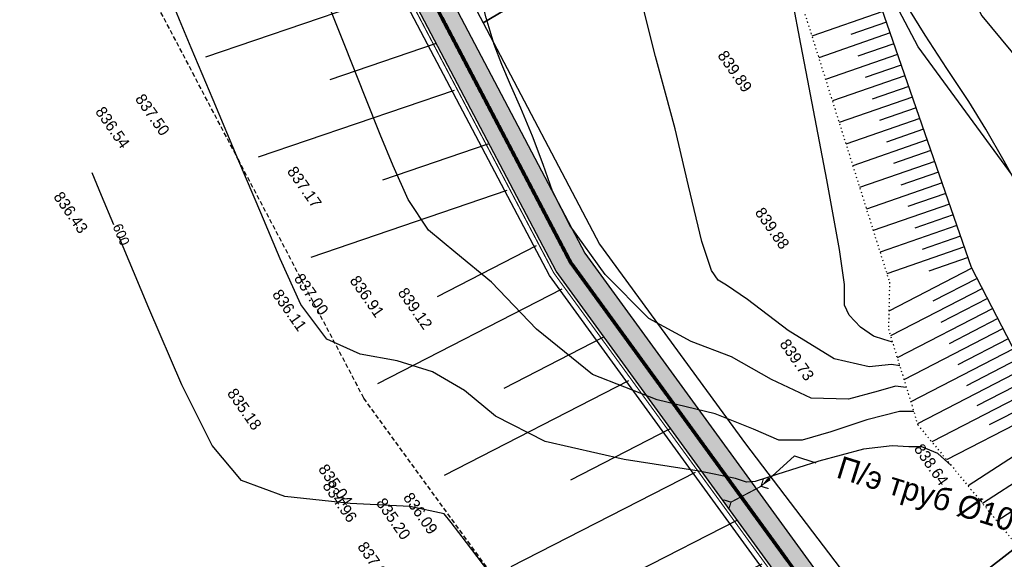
# Model space of a CAD drawing. Header units: millimetres. Extents: x 405709 to 406552, y 4254722 to 4255885.
# Tile 23 of 48: x 406107 to 406194, y 4255125 to 4255173. Entities that reach past the tile are written whole.
import ezdxf
from ezdxf import colors
from ezdxf.entities.mleader import LeaderData, LeaderLine
from ezdxf.math import Vec2, Vec3

# ---------------------------------------------------------------- set-up
doc = ezdxf.new("R2010")
doc.units = ezdxf.units.MM
doc.header["$LTSCALE"] = 0.5
for name, pattern in [('ACAD_ISO09W100', [45, 24, -3, 6, -3, 6, -3]), ('CONTI', [0]), ('Контура низ откосов  Штриховая 0.1-0.5 - - - - - - -', [0.6, 0.1, -0.5]), ('Штриховая 1 к 2', [3, 2, -1])]:
    doc.linetypes.add(name, pattern=pattern)
for name, color, linetype in [('(007) Здания', 7, 'Continuous'), ('(013) Газопровод', 30, 'ИК_Газопровод -------г--------'), ('(028) Гидротехн.', 7, 'Continuous'), ('(031) Горизонтали', 42, 'Continuous'), ('(037) Контуры', 7, 'Continuous'), ('PI_OTDEFAULT', 172, 'CONTI')]:
    doc.layers.add(name, color=color, linetype=linetype)
doc.layers.add('(032) Горизонтали утолщенные', color=32, linetype='Continuous', lineweight=30)
doc.styles.add('BM-431', font='txt')
doc.styles.add('IndorSoft_Drafting_type_A_00CC', font='IndorSoftDraftingTypeA.ttf', dxfattribs={"height": 0.2})
doc.styles.add('P-131', font='txt')
doc.styles.get("Standard").update_dxf_attribs({"font": 'arial.ttf'})
doc.linetypes.add('GAZ_VOZDUSH', pattern='A,1,-2,["~",Standard,S=3,R=0,X=-1.5,Y=-1.5],-1,10', length=14)
doc.linetypes.add('ИК_Газопровод -------г--------', pattern='A,9,-0.6,["Г",Standard,S=1.2,R=0,X=0,Y=-0.6],-1.2', length=10.8)
doc.linetypes.add('ограждение2', pattern='A,6.35,-2.54,[132,ltypeshp.shx,S=2.54,R=0,X=-2.54,Y=0],-2.54,25.4', length=36.83)

# ---------------------------------------------------------------- blocks, each defined once
blk = doc.blocks.new('*U24')
at = {"layer": '(028) Гидротехн.', "color": 5, "ltscale": 10}
for points in [[(1.848, -0.175), (4.679, 17.888)], [(6.258, -0.6), (7.779, 9.103)]]:
    blk.add_lwpolyline(points, dxfattribs=at)
blk = doc.blocks.new('*U25')
at = {"color": 0, "linetype": 'ByBlock', "lineweight": -2, "transparency": 16777216}
for p, rotation in [((406141.865, 4255173.804), 117.7587191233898), ((406146.523, 4255164.955), 117.7589762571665), ((406151.18, 4255156.106), 117.7589762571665), ((406156.264, 4255147.522), 126.0428548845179), ((406162.148, 4255139.436), 126.0428548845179), ((406168.032, 4255131.35), 126.0428548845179), ((406173.915, 4255123.265), 126.0428548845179)]:
    blk.add_blockref('*U24', p, dxfattribs=dict(at, rotation=rotation))
blk = doc.blocks.new('вааоолшаеолеашл')
at = {"color": 5, "const_width": 0.1}
for points in [[(405817.731, 4255730.33), (405817.24, 4255729.839), (405816.75, 4255730.33)], [(405817.24, 4255729.839), (405817.24, 4255726.839)], [(405817.731, 4255726.348), (405817.24, 4255726.839), (405816.75, 4255726.348)]]:
    blk.add_lwpolyline(points, dxfattribs=at)
blk = doc.blocks.new('2')
at = {"color": 41, "true_color": 0xffd966, "const_width": 0.1}
blk.add_lwpolyline([(29473.69, 3307.14), (29473.69, 3310.14), (29470.69, 3310.14), (29470.69, 3307.14)], close=True, dxfattribs=at)
for points in [[(29473.42, 3309.84), (29470.97, 3309.84, 1), (29470.97, 3309.59), (29473.42, 3309.59, 1)], [(29473.42, 3309.3), (29470.97, 3309.3, 1), (29470.97, 3309.05), (29473.42, 3309.05, 1)], [(29473.42, 3308.76), (29470.97, 3308.76, 1), (29470.97, 3308.51), (29473.42, 3308.51, 1)], [(29473.42, 3308.22), (29470.97, 3308.22, 1), (29470.97, 3307.97), (29473.42, 3307.97, 1)], [(29473.42, 3307.68), (29470.97, 3307.68, 1), (29470.97, 3307.43), (29473.42, 3307.43, 1)]]:
    blk.add_lwpolyline(points, format="xyb", close=True, dxfattribs=at)
blk = doc.blocks.new('*U154')
at = {"xscale": 0.1049999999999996, "yscale": 0.1049999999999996, "zscale": 0.1049999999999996, "rotation": 179.9999999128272}
blk.add_blockref('2', (3094.738, 347.407), dxfattribs=at)
blk = doc.blocks.new('*U155')
at = {"color": 0, "linetype": 'ByBlock', "lineweight": -2, "transparency": 16777216}
for p, rotation in [((406144.737, 4255173.072), 297.7587191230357), ((406144.886, 4255172.789), 297.7587191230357), ((406145.035, 4255172.506), 297.7587191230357), ((406145.184, 4255172.222), 297.7587191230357), ((406145.333, 4255171.939), 297.7587191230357), ((406145.482, 4255171.656), 297.7587191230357), ((406145.631, 4255171.373), 297.7587191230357), ((406145.78, 4255171.09), 297.7589762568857), ((406145.929, 4255170.807), 297.7589762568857), ((406146.078, 4255170.523), 297.7589762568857), ((406146.227, 4255170.24), 297.7589762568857), ((406146.376, 4255169.957), 297.7589762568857), ((406146.525, 4255169.674), 297.7589762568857), ((406146.674, 4255169.391), 297.7589762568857), ((406146.823, 4255169.108), 297.7589762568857), ((406146.972, 4255168.824), 297.7589762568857), ((406147.121, 4255168.541), 297.7589762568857), ((406147.27, 4255168.258), 297.7589762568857), ((406147.419, 4255167.975), 297.7589762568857), ((406147.568, 4255167.692), 297.7589762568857), ((406147.717, 4255167.409), 297.7589762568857), ((406147.866, 4255167.125), 297.7589762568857), ((406148.015, 4255166.842), 297.7589762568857), ((406148.165, 4255166.559), 297.7589762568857), ((406148.314, 4255166.276), 297.7589762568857), ((406148.463, 4255165.993), 297.7589762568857), ((406148.612, 4255165.709), 297.7589762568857), ((406148.761, 4255165.426), 297.7589762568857), ((406148.91, 4255165.143), 297.7589762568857), ((406149.059, 4255164.86), 297.7589762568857), ((406149.208, 4255164.577), 297.7589762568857), ((406149.357, 4255164.294), 297.7589762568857), ((406149.506, 4255164.01), 297.7589762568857), ((406149.655, 4255163.727), 297.7589762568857), ((406149.804, 4255163.444), 297.7589762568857), ((406149.953, 4255163.161), 297.7589762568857), ((406150.102, 4255162.878), 297.7589762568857), ((406150.251, 4255162.595), 297.7589762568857), ((406150.4, 4255162.311), 297.7589762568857), ((406150.549, 4255162.028), 297.7589762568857), ((406150.698, 4255161.745), 297.7589762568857), ((406150.847, 4255161.462), 297.7589762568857), ((406150.996, 4255161.179), 297.7589762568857), ((406151.145, 4255160.896), 297.7589762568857), ((406151.294, 4255160.612), 297.7589762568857), ((406151.443, 4255160.329), 297.7589762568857), ((406151.592, 4255160.046), 297.7589762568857), ((406151.742, 4255159.763), 297.7589762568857), ((406151.891, 4255159.48), 297.7589762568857), ((406152.04, 4255159.197), 297.7589762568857), ((406152.189, 4255158.913), 297.7589762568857), ((406152.338, 4255158.63), 297.7589762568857), ((406152.487, 4255158.347), 297.7589762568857), ((406152.636, 4255158.064), 297.7589762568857), ((406152.785, 4255157.781), 297.7589762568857), ((406152.934, 4255157.497), 297.7589762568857), ((406153.083, 4255157.214), 297.7589762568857), ((406153.232, 4255156.931), 297.7589762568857), ((406153.381, 4255156.648), 297.7589762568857), ((406153.53, 4255156.365), 297.7589762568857), ((406153.679, 4255156.082), 297.7589762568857), ((406153.828, 4255155.798), 297.7589762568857), ((406153.977, 4255155.515), 297.7589762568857), ((406154.126, 4255155.232), 297.7589762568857), ((406154.275, 4255154.949), 297.7589762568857), ((406154.424, 4255154.666), 297.7589762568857), ((406154.573, 4255154.383), 297.7589762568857), ((406154.722, 4255154.099), 297.7589762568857), ((406154.871, 4255153.816), 297.7589762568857), ((406155.02, 4255153.533), 297.7589762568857), ((406155.169, 4255153.25), 297.7589762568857), ((406155.318, 4255152.967), 297.7589762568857), ((406155.468, 4255152.684), 297.7589762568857), ((406155.617, 4255152.4), 297.7589762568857), ((406155.766, 4255152.117), 297.7589762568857), ((406155.915, 4255151.834), 297.7589762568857), ((406156.064, 4255151.551), 297.7589762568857), ((406156.244, 4255151.287), 306.0428548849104), ((406156.433, 4255151.029), 306.0428548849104), ((406156.621, 4255150.77), 306.0428548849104), ((406156.809, 4255150.511), 306.0428548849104), ((406156.998, 4255150.252), 306.0428548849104), ((406157.186, 4255149.994), 306.0428548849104), ((406157.374, 4255149.735), 306.0428548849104), ((406157.562, 4255149.476), 306.0428548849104), ((406157.751, 4255149.217), 306.0428548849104), ((406157.939, 4255148.959), 306.0428548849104), ((406158.127, 4255148.7), 306.0428548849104), ((406158.316, 4255148.441), 306.0428548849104), ((406158.504, 4255148.183), 306.0428548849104), ((406158.692, 4255147.924), 306.0428548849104), ((406158.88, 4255147.665), 306.0428548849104), ((406159.069, 4255147.406), 306.0428548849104), ((406159.257, 4255147.148), 306.0428548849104), ((406159.445, 4255146.889), 306.0428548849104), ((406159.634, 4255146.63), 306.0428548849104), ((406159.822, 4255146.371), 306.0428548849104), ((406160.01, 4255146.113), 306.0428548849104), ((406160.198, 4255145.854), 306.0428548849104), ((406160.387, 4255145.595), 306.0428548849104), ((406160.575, 4255145.336), 306.0428548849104), ((406160.763, 4255145.078), 306.0428548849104), ((406160.952, 4255144.819), 306.0428548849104), ((406161.14, 4255144.56), 306.0428548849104), ((406161.328, 4255144.301), 306.0428548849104), ((406161.516, 4255144.043), 306.0428548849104), ((406161.705, 4255143.784), 306.0428548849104), ((406161.893, 4255143.525), 306.0428548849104), ((406162.081, 4255143.266), 306.0428548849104), ((406162.27, 4255143.008), 306.0428548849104), ((406162.458, 4255142.749), 306.0428548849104), ((406162.646, 4255142.49), 306.0428548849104), ((406162.834, 4255142.231), 306.0428548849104), ((406163.023, 4255141.973), 306.0428548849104), ((406163.211, 4255141.714), 306.0428548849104), ((406163.399, 4255141.455), 306.0428548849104), ((406163.588, 4255141.196), 306.0428548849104), ((406163.776, 4255140.938), 306.0428548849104), ((406163.964, 4255140.679), 306.0428548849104), ((406164.152, 4255140.42), 306.0428548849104), ((406164.341, 4255140.161), 306.0428548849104), ((406164.529, 4255139.903), 306.0428548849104), ((406164.717, 4255139.644), 306.0428548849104), ((406164.906, 4255139.385), 306.0428548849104), ((406165.094, 4255139.126), 306.0428548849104), ((406165.282, 4255138.868), 306.0428548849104), ((406165.47, 4255138.609), 306.0428548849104), ((406165.659, 4255138.35), 306.0428548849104), ((406165.847, 4255138.091), 306.0428548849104), ((406166.035, 4255137.833), 306.0428548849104), ((406166.224, 4255137.574), 306.0428548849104), ((406166.412, 4255137.315), 306.0428548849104), ((406166.6, 4255137.056), 306.0428548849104), ((406166.788, 4255136.798), 306.0428548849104), ((406166.977, 4255136.539), 306.0428548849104), ((406167.165, 4255136.28), 306.0428548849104), ((406167.353, 4255136.022), 306.0428548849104), ((406167.542, 4255135.763), 306.0428548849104), ((406167.73, 4255135.504), 306.0428548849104), ((406167.918, 4255135.245), 306.0428548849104), ((406168.106, 4255134.987), 306.0428548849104), ((406168.295, 4255134.728), 306.0428548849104), ((406168.483, 4255134.469), 306.0428548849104), ((406168.671, 4255134.21), 306.0428548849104), ((406168.86, 4255133.952), 306.0428548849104), ((406169.048, 4255133.693), 306.0428548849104), ((406169.236, 4255133.434), 306.0428548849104), ((406169.424, 4255133.175), 306.0428548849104), ((406169.613, 4255132.917), 306.0428548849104), ((406169.801, 4255132.658), 306.0428548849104), ((406169.989, 4255132.399), 306.0428548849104), ((406170.178, 4255132.14), 306.0428548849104), ((406170.366, 4255131.882), 306.0428548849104), ((406170.554, 4255131.623), 306.0428548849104), ((406170.742, 4255131.364), 306.0428548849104), ((406170.931, 4255131.105), 306.0428548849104), ((406171.119, 4255130.847), 306.0428548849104), ((406171.307, 4255130.588), 306.0428548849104), ((406171.496, 4255130.329), 306.0428548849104), ((406171.684, 4255130.07), 306.0428548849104), ((406171.872, 4255129.812), 306.0428548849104), ((406172.06, 4255129.553), 306.0428548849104), ((406172.249, 4255129.294), 306.0428548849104), ((406172.437, 4255129.035), 306.0428548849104), ((406172.625, 4255128.777), 306.0428548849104), ((406172.814, 4255128.518), 306.0428548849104), ((406173.002, 4255128.259), 306.0428548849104), ((406173.19, 4255128), 306.0428548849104), ((406173.378, 4255127.742), 306.0428548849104), ((406173.567, 4255127.483), 306.0428548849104), ((406173.755, 4255127.224), 306.0428548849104), ((406173.943, 4255126.965), 306.0428548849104), ((406174.132, 4255126.707), 306.0428548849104), ((406174.32, 4255126.448), 306.0428548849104), ((406174.508, 4255126.189), 306.0428548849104), ((406174.696, 4255125.93), 306.0428548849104), ((406174.885, 4255125.672), 306.0428548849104), ((406175.073, 4255125.413), 306.0428548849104)]:
    blk.add_blockref('*U154', p, dxfattribs=dict(at, rotation=rotation))

msp = doc.modelspace()

# ---------------------------------------------------------------- hatches: boundary and pattern name
at = {"transparency": 33554687}
h = msp.add_hatch(dxfattribs=at)
h.set_pattern_fill('AR-HBONE', color=30, scale=0.005)
edge = h.paths.add_edge_path()
edge.add_line((406386.605, 4254899.202), (406388.733, 4254901.316))
edge.add_line((406182.571, 4255117.635), (406215.733, 4255080.214))
edge.add_line((406215.733, 4255080.214), (406248.837, 4255042.859))
edge.add_line((406248.837, 4255042.859), (406283.046, 4255007.734))
edge.add_line((406283.046, 4255007.734), (406318.267, 4254972.27))
edge.add_line((406318.267, 4254972.27), (406353.5, 4254936.793))
edge.add_line((406353.5, 4254936.793), (406388.733, 4254901.316))
edge.add_line((406388.733, 4254901.316), (406387.77, 4254900.359))
edge.add_line((406180.326, 4255115.645), (406213.488, 4255078.225))
edge.add_line((406213.488, 4255078.225), (406246.638, 4255040.816))
edge.add_line((406246.638, 4255040.816), (406280.907, 4255005.631))
edge.add_line((406280.907, 4255005.631), (406316.138, 4254970.156))
edge.add_line((406316.138, 4254970.156), (406351.372, 4254934.679))
edge.add_line((406351.372, 4254934.679), (406386.605, 4254899.202))
edge.add_line((406386.605, 4254899.202), (406386.921, 4254899.516))
edge.add_line((406182.571, 4255117.635), (406157.361, 4255152.307))
edge.add_line((406157.361, 4255152.307), (406147.036, 4255171.925))
edge.add_line((406147.036, 4255171.925), (406133.069, 4255198.46))
edge.add_line((406133.069, 4255198.46), (406131.101, 4255203.63))
edge.add_line((406131.101, 4255203.63), (406113.309, 4255250.394))
edge.add_line((406113.309, 4255250.394), (406102.625, 4255278.476))
edge.add_line((406102.625, 4255278.476), (406096.599, 4255297.625))
edge.add_line((406096.599, 4255297.625), (406081.876, 4255347.096))
edge.add_line((406081.876, 4255347.096), (406078.091, 4255359.836))
edge.add_line((406078.091, 4255359.836), (406072.139, 4255402.38))
edge.add_line((406072.139, 4255402.38), (406041.044, 4255445.313))
edge.add_line((406041.044, 4255445.313), (405903.099, 4255619.54))
edge.add_line((405903.099, 4255619.54), (405828.481, 4255714.884))
edge.add_line((405828.481, 4255714.884), (405791.314, 4255762.15))
edge.add_line((405788.956, 4255760.296), (405791.314, 4255762.15))
edge.add_line((405826.12, 4255713.033), (405788.956, 4255760.296))
edge.add_line((405900.742, 4255617.684), (405826.12, 4255713.033))
edge.add_line((406038.652, 4255443.501), (405900.742, 4255617.684))
edge.add_line((406069.271, 4255401.225), (406038.652, 4255443.501))
edge.add_line((406075.152, 4255359.198), (406069.271, 4255401.225))
edge.add_line((406079, 4255346.24), (406075.152, 4255359.198))
edge.add_line((406093.73, 4255296.746), (406079, 4255346.24))
edge.add_line((406099.789, 4255277.491), (406093.73, 4255296.746))
edge.add_line((406110.505, 4255249.327), (406099.789, 4255277.491))
edge.add_line((406128.297, 4255202.562), (406110.505, 4255249.327))
edge.add_line((406130.33, 4255197.223), (406128.297, 4255202.562))
edge.add_line((406144.381, 4255170.527), (406130.33, 4255197.223))
edge.add_line((406154.815, 4255150.702), (406144.381, 4255170.527))
edge.add_line((406180.326, 4255115.645), (406154.815, 4255150.702))

# ---------------------------------------------------------------- linework, layer by layer
at = {"layer": '(007) Здания', "color": 5, "linetype": 'Штриховая 1 к 2', "ltscale": 0.4}
msp.add_lwpolyline([(406165.116, 4255102.166), (406164.567, 4255102.785), (406137.838, 4255139.517), (406126.823, 4255160.444), (406112.289, 4255188.06), (406109.886, 4255194.369), (406092.093, 4255241.139), (406081.197, 4255269.775), (406074.946, 4255289.639), (406060.178, 4255339.262), (406056.118, 4255352.932), (406047.835, 4255392.551), (406022.366, 4255431.339), (405884.89, 4255604.974), (405810.25, 4255700.345), (405773.098, 4255747.593)], dxfattribs=at)
at = {"layer": '(007) Здания'}
msp.add_lwpolyline([(406073.307, 4255403.779), (406104.827, 4255339.749), (406104.827, 4255339.749), (406110.587, 4255326.849), (406110.587, 4255326.849), (406120.257, 4255292.989), (406120.137, 4255270.729), (406125.397, 4255256.779), (406131.617, 4255253.709), (406136.297, 4255250.549), (406140.947, 4255244.029), (406160.707, 4255221.579), (406177.327, 4255191.849), (406191.467, 4255151.079), (406198.167, 4255138.089), (406207.977, 4255122.979), (406226.817, 4255109.479), (406247.447, 4255100.389), (406250.984, 4255095.9)], dxfattribs=at)
at = {"layer": '(007) Здания', "color": 1, "linetype": 'Continuous', "elevation": 611.801}
for points in [[(406163.854, 4255214.574), (406132.505, 4255204.157), (406132.505, 4255204.157), (406134.439, 4255199.079), (406148.363, 4255172.623), (406176.789, 4255189.466), (406164.569, 4255212.682), (406163.861, 4255214.55)], [(406176.789, 4255189.466), (406148.363, 4255172.615), (406148.371, 4255172.615), (406158.633, 4255153.11), (406171.538, 4255135.472), (406184.768, 4255118.081), (406210.841, 4255138.311), (406198.662, 4255154.3), (406186.768, 4255170.511), (406176.805, 4255189.443)], [(406210.841, 4255138.304), (406184.768, 4255118.081), (406184.768, 4255118.073), (406197.371, 4255102.119), (406210.235, 4255086.373), (406223.377, 4255070.858), (406254.775, 4255039.01), (406278.254, 4255062.193), (406247.663, 4255093.235), (406235.14, 4255108.039), (406222.872, 4255123.059), (406210.856, 4255138.288)]]:
    msp.add_lwpolyline(points, close=True, dxfattribs=at)
at = {"layer": '(013) Газопровод', "linetype": 'GAZ_VOZDUSH', "ltscale": 0.1, "flags": 128}
msp.add_lwpolyline([(405795.032, 4255855.358), (405794.965, 4255851.089), (405820.825, 4255796.919), (405845.737, 4255767.599), (405853.407, 4255759.449), (405874.177, 4255735.379), (405882.957, 4255723.389), (405901.149, 4255702.244), (405920.913, 4255680.446), (405929.377, 4255670.519), (405950.6, 4255645.324), (405988.506, 4255596.321), (406006.917, 4255570.939), (406043.149, 4255533.409), (406106.987, 4255462.669), (406127.107, 4255440.509), (406140.447, 4255362.659), (406150.767, 4255332.259), (406131.037, 4255325.589), (406156.057, 4255257.255), (406178.567, 4255199.289), (406192.407, 4255173.249), (406214.317, 4255146.799), (406218.807, 4255141.039), (406251.337, 4255103.819), (406291.847, 4255054.699), (406335.567, 4255005.629), (406337.087, 4255003.969), (406368.267, 4254969.819), (406407.117, 4254927.019), (406445.967, 4254886.799), (406445.967, 4254886.799), (406470.207, 4254860.189), (406472.017, 4254861.829), (406531.407, 4254800.609), (406536.733, 4254795.119)], dxfattribs=at)
at = {"layer": '(028) Гидротехн.', "color": 5, "ltscale": 10}
msp.add_lwpolyline([(406179.802, 4255115.181), (406179.78, 4255115.206), (406154.22, 4255150.331), (406143.761, 4255170.201), (406129.691, 4255196.935), (406127.643, 4255202.313), (406109.851, 4255249.078), (406099.128, 4255277.262), (406093.061, 4255296.541), (406078.329, 4255346.041), (406074.466, 4255359.049), (406065.682, 4255401.064), (406038.094, 4255443.079), (405900.192, 4255617.251), (405825.569, 4255712.601), (405788.406, 4255759.863)], dxfattribs=at)
at = {"layer": '(031) Горизонтали'}
for points in [[(406185.729, 4255140.458, 601.5), (406184.767, 4255140.579, 601.5), (406183.237, 4255140.129, 601.5), (406180.637, 4255139.429, 601.5), (406177.317, 4255139.519, 601.5), (406173.827, 4255141.149, 601.5), (406170.287, 4255143.159, 601.5), (406166.727, 4255144.509, 601.5), (406162.997, 4255146.529, 601.5), (406159.137, 4255150.429, 601.5), (406156.057, 4255154.719, 601.5), (406154.497, 4255157.769, 601.5), (406153.687, 4255160.139, 601.5), (406152.727, 4255162.629, 601.5), (406151.687, 4255165.089, 601.5), (406150.777, 4255167.159, 601.5), (406150.027, 4255168.949, 601.5), (406149.347, 4255170.729, 601.5), (406148.637, 4255173.059, 601.5), (406147.817, 4255176.309, 601.5), (406146.967, 4255179.879, 601.5), (406146.237, 4255182.849, 601.5), (406145.567, 4255185.229, 601.5)], [(406184.511, 4255144.44, 602.5), (406183.757, 4255144.689, 602.5), (406182.837, 4255144.969, 602.5), (406181.677, 4255145.779, 602.5), (406180.677, 4255146.829, 602.5), (406180.287, 4255147.719, 602.5), (406180.277, 4255148.479, 602.5), (406180.267, 4255149.549, 602.5), (406179.817, 4255152.639, 602.5), (406178.717, 4255158.769, 602.5), (406177.537, 4255164.929, 602.5), (406176.887, 4255168.299, 602.5), (406176.417, 4255170.759, 602.5), (406175.687, 4255174.639, 602.5), (406174.617, 4255179.569, 602.5), (406173.492, 4255183.816, 602.5)], [(406189.686, 4255133.575, 600.5), (406188.507, 4255134.619, 600.5), (406187.107, 4255135.199, 600.5), (406185.947, 4255135.209, 600.5), (406184.477, 4255135.289, 600.5), (406181.937, 4255135.019, 600.5), (406177.997, 4255133.959, 600.5), (406174.287, 4255132.759, 600.5), (406172.377, 4255132.149, 600.5), (406171.617, 4255132.099, 600.5), (406170.647, 4255132.419, 600.5), (406167.447, 4255133.069, 600.5), (406160.837, 4255134.089, 600.5), (406153.837, 4255135.679, 600.5), (406149.477, 4255137.919, 600.5), (406146.737, 4255140.189, 600.5), (406143.917, 4255141.839, 600.5), (406140.787, 4255142.809, 600.5), (406137.527, 4255143.379, 600.5), (406134.577, 4255144.719, 600.5), (406132.277, 4255147.779, 600.5), (406130.447, 4255151.789, 600.5), (406128.737, 4255155.849, 600.5), (406126.807, 4255160.429, 600.5), (406124.537, 4255165.839, 600.5), (406122.607, 4255170.419, 600.5), (406121.577, 4255172.899, 600.5), (406120.517, 4255175.519, 600.5)], [(406186.379, 4255138.329, 601), (406185.117, 4255138.329, 601), (406182.257, 4255137.589, 601), (406179.067, 4255136.549, 601), (406176.537, 4255135.809, 601), (406174.467, 4255135.809, 601), (406172.237, 4255136.779, 601), (406168.867, 4255138.109, 601), (406163.727, 4255139.359, 601), (406158.027, 4255141.589, 601), (406153.097, 4255145.609, 601), (406149.107, 4255149.739, 601), (406145.957, 4255152.319, 601), (406143.537, 4255154.339, 601), (406141.767, 4255157.039, 601), (406140.427, 4255160.009, 601), (406139.287, 4255162.769, 601), (406137.947, 4255166.109, 601), (406136.157, 4255170.619, 601), (406134.457, 4255174.929, 601)]]:
    msp.add_polyline3d(points, dxfattribs=at)
at = {"layer": '(032) Горизонтали утолщенные'}
for points in [[(406185.143, 4255142.373, 602), (406184.427, 4255142.469, 602), (406182.437, 4255142.279, 602), (406179.367, 4255142.969, 602), (406175.307, 4255145.469, 602), (406171.707, 4255148.199, 602), (406169.857, 4255149.469, 602), (406169.127, 4255149.919, 602), (406168.527, 4255150.769, 602), (406167.687, 4255153.339, 602), (406166.497, 4255158.249, 602), (406165.317, 4255163.269, 602), (406164.477, 4255166.409, 602), (406163.577, 4255169.659, 602), (406162.227, 4255175.069, 602), (406160.817, 4255181.009, 602), (406159.767, 4255185.419, 602), (406158.997, 4255188.289, 602), (406158.967, 4255188.379, 602), (406158.937, 4255188.469, 602)], [(406196.537, 4255156.479, 606), (406194.357, 4255160.429, 606), (406192.747, 4255163.259, 606), (406191.237, 4255165.679, 606), (406189.307, 4255168.589, 606), (406187.387, 4255171.529, 606), (406185.957, 4255173.869, 606), (406185.007, 4255175.549, 606), (406184.297, 4255176.829, 606), (406183.327, 4255178.579, 606), (406181.717, 4255181.519, 606), (406179.947, 4255184.989, 606), (406178.848, 4255187.465, 606)], [(406115.777, 4255154.799, 600), (406114.697, 4255157.389, 600), (406113.857, 4255159.399, 600)], [(406118.857, 4255147.459, 600), (406117.507, 4255150.689, 600), (406116.207, 4255153.769, 600)], [(406149.357, 4255123.569, 600), (406146.917, 4255126.759, 600), (406145.537, 4255128.539, 600), (406144.927, 4255129.299, 600), (406141.917, 4255129.939, 600), (406136.637, 4255130.219, 600), (406130.857, 4255130.839, 600), (406127.057, 4255132.249, 600), (406124.457, 4255135.329, 600), (406121.767, 4255140.679, 600), (406118.857, 4255147.459, 600)]]:
    msp.add_polyline3d(points, dxfattribs=at)
at = {"layer": '(037) Контуры', "linetype": 'Контура низ откосов  Штриховая 0.1-0.5 - - - - - - -'}
msp.add_lwpolyline([(406057.857, 4255411.099), (406087.337, 4255361.839), (406097.467, 4255321.679), (406101.957, 4255317.979), (406113.827, 4255292.649), (406115.427, 4255262.959), (406126.617, 4255249.859), (406127.797, 4255243.469), (406131.994, 4255241.478), (406148.877, 4255226.759), (406171.617, 4255189.759), (406184.247, 4255149.739), (406184.157, 4255145.599), (406186.737, 4255137.159), (406198.627, 4255122.709), (406213.177, 4255111.279), (406240.647, 4255095.539), (406244.602, 4255090.871)], dxfattribs=at)
for p, q in [((406183.648, 4255173.623), (406177.394, 4255171.453)), ((406183.976, 4255172.678), (406180.835, 4255171.589)), ((406184.303, 4255171.734), (406177.996, 4255169.547)), ((406184.631, 4255170.79), (406181.464, 4255169.692)), ((406184.958, 4255169.846), (406178.598, 4255167.64)), ((406185.286, 4255168.902), (406182.092, 4255167.794)), ((406185.613, 4255167.958), (406179.199, 4255165.733)), ((406185.941, 4255167.013), (406182.72, 4255165.897)), ((406186.268, 4255166.069), (406179.801, 4255163.826)), ((406186.596, 4255165.125), (406183.349, 4255163.999)), ((406186.923, 4255164.181), (406180.403, 4255161.92)), ((406187.25, 4255163.237), (406183.977, 4255162.101)), ((406187.578, 4255162.293), (406181.005, 4255160.013)), ((406187.905, 4255161.348), (406184.605, 4255160.204)), ((406188.233, 4255160.404), (406181.606, 4255158.106)), ((406188.56, 4255159.46), (406185.234, 4255158.306)), ((406188.888, 4255158.516), (406182.208, 4255156.199)), ((406189.215, 4255157.572), (406185.862, 4255156.409)), ((406189.543, 4255156.628), (406182.81, 4255154.292)), ((406189.87, 4255155.683), (406186.49, 4255154.511)), ((406190.198, 4255154.739), (406183.412, 4255152.386)), ((406190.525, 4255153.795), (406187.119, 4255152.614)), ((406190.852, 4255152.851), (406184.013, 4255150.479)), ((406191.18, 4255151.907), (406187.711, 4255150.704)), ((406191.523, 4255150.969), (406184.192, 4255147.188)), ((406191.982, 4255150.081), (406188.074, 4255148.066)), ((406192.44, 4255149.193), (406184.336, 4255145.013)), ((406192.898, 4255148.305), (406188.765, 4255146.174)), ((406193.356, 4255147.417), (406184.93, 4255143.071)), ((406193.814, 4255146.529), (406189.52, 4255144.314)), ((406194.272, 4255145.641), (406185.524, 4255141.128)), ((406194.73, 4255144.752), (406190.275, 4255142.455)), ((406195.188, 4255143.864), (406186.117, 4255139.186)), ((406195.646, 4255142.976), (406191.03, 4255140.595)), ((406196.104, 4255142.088), (406186.711, 4255137.243)), ((406196.563, 4255141.2), (406191.946, 4255138.819)), ((406197.021, 4255140.312), (406187.98, 4255135.649)), ((406197.479, 4255139.423), (406193.054, 4255137.141)), ((406197.937, 4255138.535), (406189.279, 4255134.07)), ((406198.982, 4255136.834), (406191.175, 4255131.765)), ((406200.07, 4255135.157), (406192.453, 4255130.212)), ((406201.159, 4255133.481), (406193.731, 4255128.659))]:
    msp.add_line(p, q)
at = {"color": 2, "const_width": 0.3}
msp.add_lwpolyline([(406387.669, 4254900.259), (406352.436, 4254935.736), (406317.203, 4254971.213), (406281.977, 4255006.682), (406247.738, 4255041.838), (406214.61, 4255079.22), (406181.496, 4255116.586), (406156.092, 4255151.497), (406145.708, 4255171.226), (406131.7, 4255197.842), (406129.699, 4255203.096), (406111.907, 4255249.86), (406101.207, 4255277.984), (406095.165, 4255297.185), (406080.438, 4255346.668), (406076.622, 4255359.517), (406070.705, 4255401.802), (406039.848, 4255444.407), (405901.921, 4255618.612), (405827.3, 4255713.959), (405790.135, 4255761.223)], dxfattribs=at)
at = {"color": 1, "linetype": 'ACAD_ISO09W100', "true_color": 0xff0000}
msp.add_lwpolyline([(406387.669, 4254900.259), (406352.436, 4254935.736), (406317.203, 4254971.213), (406281.977, 4255006.682), (406247.738, 4255041.838), (406214.61, 4255079.22), (406181.496, 4255116.586), (406156.092, 4255151.497), (406145.708, 4255171.226), (406131.7, 4255197.842), (406129.699, 4255203.096), (406111.907, 4255249.86), (406101.207, 4255277.984), (406095.165, 4255297.185), (406080.438, 4255346.668), (406076.622, 4255359.517), (406070.705, 4255401.802), (406039.848, 4255444.407), (405901.921, 4255618.612), (405827.3, 4255713.959), (405790.135, 4255761.223)], dxfattribs=at)
at = {"color": 0, "linetype": 'ограждение2', "ltscale": 0.025, "const_width": 0.1}
msp.add_lwpolyline([(406386.427, 4254899.026), (406351.194, 4254934.503), (406315.961, 4254969.98), (406280.729, 4255005.455), (406246.455, 4255040.646), (406213.3, 4255078.059), (406180.131, 4255115.488), (406154.603, 4255150.57), (406144.16, 4255170.411), (406130.102, 4255197.12), (406128.064, 4255202.473), (406110.272, 4255249.238), (406099.553, 4255277.409), (406093.491, 4255296.673), (406078.761, 4255346.169), (406074.907, 4255359.144), (406069.032, 4255401.128), (406038.452, 4255443.35), (405900.546, 4255617.529), (405825.924, 4255712.878), (405788.759, 4255760.141)], dxfattribs=at)
at = {"color": 1}
for points in [[(406072.139, 4255402.38), (406078.091, 4255359.836), (406081.876, 4255347.096), (406096.599, 4255297.625), (406102.625, 4255278.476), (406113.309, 4255250.394), (406131.101, 4255203.63), (406133.069, 4255198.46), (406147.036, 4255171.925), (406157.361, 4255152.307), (406182.571, 4255117.635), (406215.733, 4255080.214), (406248.837, 4255042.859), (406283.046, 4255007.734), (406318.267, 4254972.27), (406353.5, 4254936.793), (406388.733, 4254901.316)], [(406386.605, 4254899.202), (406351.372, 4254934.679), (406316.138, 4254970.156), (406280.907, 4255005.631), (406246.638, 4255040.816), (406213.488, 4255078.225), (406180.326, 4255115.645), (406154.815, 4255150.702), (406144.381, 4255170.527), (406130.33, 4255197.223), (406128.297, 4255202.562), (406110.505, 4255249.327), (406099.789, 4255277.491), (406093.73, 4255296.746), (406079, 4255346.24), (406075.152, 4255359.198), (406069.271, 4255401.225)]]:
    msp.add_lwpolyline(points, dxfattribs=at)

# ---------------------------------------------------------------- block references
for name in ['*U25', '*U155']:
    msp.add_blockref(name, (0, 0))
at = {"rotation": 117.7589762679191}
msp.add_blockref('вааоолшаеолеашл', (4361138.728, 5878136.324), dxfattribs=at)

# ---------------------------------------------------------------- texts
at = {"layer": '(032) Горизонтали утолщенные', "style": 'P-131'}
msp.add_text('600', height=0.87, rotation=292.72628, dxfattribs=at).set_placement((406115.653, 4255154.676, 600))
at = {"layer": 'PI_OTDEFAULT', "color": 250, "ltscale": 3, "style": 'BM-431'}
for s, p in [('839.89', (406169.018, 4255169.741)), ('837.50', (406117.608, 4255165.911)), ('836.54', (406114.088, 4255164.791)), ('837.17', (406131.018, 4255159.521)), ('836.43', (406110.398, 4255157.281)), ('839.88', (406172.318, 4255155.891)), ('837.00', (406131.628, 4255150.061)), ('836.91', (406136.548, 4255149.881)), ('836.11', (406129.708, 4255148.661)), ('839.12', (406140.798, 4255148.811)), ('839.73', (406174.498, 4255144.281)), ('835.18', (406125.728, 4255139.931)), ('838.64', (406186.358, 4255135.031)), ('835.04', (406133.768, 4255133.241)), ('834.96', (406134.148, 4255131.781)), ('835.20', (406138.878, 4255130.251)), ('836.09', (406141.268, 4255130.731)), ('837.03', (406137.228, 4255126.391))]:
    msp.add_text(s, height=1, rotation=305, dxfattribs=at).set_placement(p)

# ---------------------------------------------------------------- leaders
at = {"color": 5}
ml = msp.add_multileader_mtext('Standard', dxfattribs=at)
ml.set_content('П/э труб %%C100', color=5, style='IndorSoft_Drafting_type_A_00CC')
ml.set_leader_properties()
ml.build(insert=Vec2(0, 0))
ml.multileader.update_dxf_attribs({"dogleg_length": 2, "arrow_head_size": 0})
ctx = ml.context
ctx.base_point, ctx.char_height, ctx.arrow_head_size, ctx.plane_origin, ctx.plane_x_axis, ctx.plane_y_axis = Vec3(406177.754, 4255133.807), 2, 0, Vec3(406172.908, 4255131.727), Vec3(0.954511, -0.298175), Vec3(0.298175, 0.954511)
notes = []
notes.append((ctx, [(0, (1, 1, 0), (406175.845, 4255134.403), (0.954511, -0.298175), 2, [(0, [(406172.908, 4255131.727)], 0, [])])]))
ctx.mtext.insert, ctx.mtext.text_direction, ctx.mtext.rotation, ctx.mtext.flow_direction = Vec3(406180.046, 4255134.438), Vec3(0.954511, -0.298175), 5.980405, 5
for ctx, leaders in notes:
    for number, flags, end, landing, length, lines in leaders:
        leader = LeaderData()
        leader.index, (leader.has_last_leader_line, leader.has_dogleg_vector, leader.attachment_direction) = number, flags
        leader.last_leader_point, leader.dogleg_vector, leader.dogleg_length = Vec3(end), Vec3(landing), length
        for number, points, colour, breaks in lines:
            line = LeaderLine()
            line.index, line.vertices, line.color, line.breaks = number, Vec3.list(points), colors.encode_raw_color(colour), breaks
            leader.lines.append(line)
        ctx.leaders.append(leader)

doc.saveas('drawing.dxf')
